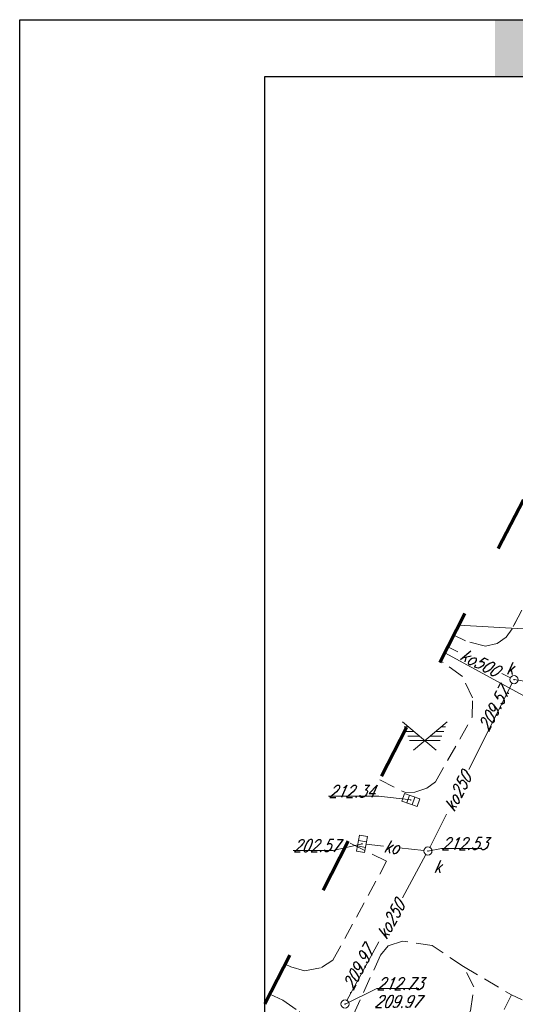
# Model space of a CAD drawing. Header units: millimetres. Extents: x -368 to -158, y 9368 to 9578.
# Tile 22 of 48: x -368 to -337, y 9517 to 9578. Entities that reach past the tile are written whole.
import ezdxf
from ezdxf.enums import TextEntityAlignment as Align

# ---------------------------------------------------------------- set-up
doc = ezdxf.new("R2010")
doc.units = ezdxf.units.MM
for name, pattern in [('Rakowicka 531_1 wstępna wersja$0$DGN Style 5', [7.845798, 3.362485, -4.483313]), ('Rakowicka 531_1 wstępna wersja$0$KTCR02-500', [1.5, 1, -0.5]), ('Rakowicka 531_1 wstępna wersja$0$PRZER2-1', [1.5, 1, -0.5])]:
    doc.linetypes.add(name, pattern=pattern)
doc.layers.add('-- RAMKA', color=11, linetype='Continuous')
for name, color, linetype, lineweight, true_color in [('Rakowicka 531_1 wstępna wersja$0$GEPPGD', 7, 'Continuous', 13, 0x008000), ('Rakowicka 531_1 wstępna wersja$0$GSSCWO', 7, 'Continuous', 13, 0x0a0909), ('Rakowicka 531_1 wstępna wersja$0$GUPKSH', 7, 'Continuous', 0, 0x803300)]:
    doc.layers.add(name, color=color, linetype=linetype, lineweight=lineweight, true_color=true_color)
for name, color, linetype, lineweight in [('Rakowicka 531_1 wstępna wersja$0$KTCR02', 250, 'Continuous', 0), ('Rakowicka 531_1 wstępna wersja$0$SUPE_01', 250, 'Continuous', 0), ('Rakowicka 531_1 wstępna wersja$0$SUPK_01', 250, 'Continuous', 0), ('Rakowicka 531_1 wstępna wersja$0$SUPW_01', 250, 'Continuous', 0), ('Rakowicka 531_1 wstępna wersja$0$SUUS05', 250, 'Continuous', 0), ('Rakowicka 531_1 wstępna wersja$0$SUUS15_05_K', 250, 'Continuous', 0)]:
    doc.layers.add(name, color=color, linetype=linetype, lineweight=lineweight)
doc.styles.add('Rakowicka 531_1 wstępna wersja$0$Style-ITALIC_1250 I 0.20944', font='ITALIC_1250.shx', dxfattribs={"oblique": 12})

# ---------------------------------------------------------------- blocks, each defined once
blk = doc.blocks.new('Rakowicka 531_1 wstępna wersja$0$GUPKSH1')
at = {"layer": 'Rakowicka 531_1 wstępna wersja$0$GUPKSH', "linetype": 'Continuous', "lineweight": 13}
blk.add_hatch(color=36, dxfattribs=at).paths.add_polyline_path([(0, -0.45), (-0.11647, -0.43467), (-0.225, -0.38971), (-0.3182, -0.3182), (-0.38971, -0.225), (-0.43467, -0.11647), (-0.45, 0), (-0.43467, 0.11647), (-0.38971, 0.225), (-0.3182, 0.3182), (-0.225, 0.38971), (-0.11647, 0.43467), (0, 0.45), (0.11647, 0.43467), (0.225, 0.38971), (0.3182, 0.3182), (0.38971, 0.225), (0.43467, 0.11647), (0.45, 0), (0.43467, -0.11647), (0.38971, -0.225), (0.3182, -0.3182), (0.225, -0.38971), (0.11647, -0.43467)])
blk = doc.blocks.new('Rakowicka 531_1 wstępna wersja$0$GSSCWO1')
at = {"color": 0, "flags": 128}
for points in [[(6.875, -5.72688), (-13.75, 11.46063)], [(-12.73634, 8.56006), (-10.26932, 8.56006)], [(-6.875, -5.72687), (13.75, 11.46062)], [(12.73634, 8.56006), (10.26932, 8.56006)], [(-11.58896, 5.70685), (-6.84547, 5.70685)], [(-10.48749, 2.85364), (-3.42162, 2.85364)], [(-0.00275, 0), (-9.37691, 0)], [(0.00275, 0), (9.37691, 0)], [(10.48749, 2.85364), (3.42162, 2.85364)], [(11.58896, 5.70685), (6.84547, 5.70685)]]:
    blk.add_lwpolyline(points, dxfattribs=at)
blk = doc.blocks.new('Rakowicka 531_1 wstępna wersja$0$SUUS15_05_K')
at = {"layer": 'Rakowicka 531_1 wstępna wersja$0$SUUS15_05_K', "color": 36, "linetype": 'Continuous', "lineweight": 13}
blk.add_circle((0, 0), 0.25, dxfattribs=at)
blk = doc.blocks.new('Rakowicka 531_1 wstępna wersja$0$SUUS05')
at = {"layer": 'Rakowicka 531_1 wstępna wersja$0$SUUS05', "color": 250, "linetype": 'Continuous', "lineweight": 13}
for p, q in [((-0.175, -0.25), (-0.175, 0.25)), ((0.175, 0.25), (0.175, -0.25))]:
    blk.add_line(p, q, dxfattribs=at)
at = {"layer": 'Rakowicka 531_1 wstępna wersja$0$SUUS05', "color": 250, "linetype": 'Continuous', "lineweight": 13, "flags": 128}
blk.add_lwpolyline([(-0.5, -0.25), (0.5, -0.25), (0.5, 0.25), (-0.5, 0.25), (-0.5, -0.25)], close=True, dxfattribs=at)
blk = doc.blocks.new('Rakowicka 531_1 wstępna wersja')
at = {"layer": 'Rakowicka 531_1 wstępna wersja$0$GEPPGD', "color": 250, "linetype": 'Rakowicka 531_1 wstępna wersja$0$DGN Style 5', "lineweight": 70, "flags": 128}
blk.add_lwpolyline([(7425284.958, 5549147.04), (7425252.6, 5549083.92), (7425409.418, 5549006.623), (7425423.137, 5549033.307), (7425330.222, 5549078.944), (7425348.524, 5549115.33), (7425284.958, 5549147.04)], close=True, dxfattribs=at)
at = {"layer": 'Rakowicka 531_1 wstępna wersja$0$GSSCWO', "color": 18, "linetype": 'Rakowicka 531_1 wstępna wersja$0$PRZER2-1', "lineweight": 13, "true_color": 0x0a0909}
for points in [[(7425275.192, 5549127.989), (7425276.76, 5549126.95), (7425277.22, 5549126.41), (7425277.44, 5549125.51), (7425269.95, 5549111.19), (7425269.59, 5549110.69), (7425269.03, 5549110.29), (7425268.32, 5549110.13), (7425267.1, 5549110.45), (7425266.387, 5549110.815)], [(7425261.835, 5549101.934), (7425263.41, 5549101.15), (7425263.98, 5549101.18), (7425264.73, 5549101.42), (7425265.26, 5549101.82), (7425267.5, 5549105.77), (7425267.53, 5549106.97), (7425266.91, 5549108.27), (7425265.73, 5549109.12), (7425265.562, 5549109.205)], [(7425256.047, 5549090.644), (7425256.38, 5549090.48), (7425257.23, 5549090.23), (7425258.27, 5549090.43), (7425258.97, 5549090.89), (7425262.26, 5549096.94), (7425259.883, 5549098.126)], [(7425262.761, 5549078.912), (7425267.4, 5549087.77), (7425267.61, 5549089.24), (7425266.97, 5549090.49), (7425265.05, 5549091.78), (7425263.23, 5549092.05), (7425262.35, 5549091.75), (7425261.88, 5549091.18), (7425259.4, 5549085.74), (7425257.269, 5549081.619)], [(7425255.102, 5549088.801), (7425255.89, 5549088.42), (7425256.91, 5549087.74), (7425257.37, 5549086.71), (7425255.25, 5549082.614)], [(7425269.615, 5549075.534), (7425274.88, 5549085.72), (7425274.36, 5549085.99), (7425274.64, 5549086.53), (7425269.92, 5549088.75), (7425264.355, 5549078.126)]]:
    blk.add_lwpolyline(points, dxfattribs=at)
at = {"layer": 'Rakowicka 531_1 wstępna wersja$0$KTCR02', "color": 250, "linetype": 'Rakowicka 531_1 wstępna wersja$0$KTCR02-500', "lineweight": 13, "flags": 128}
for points in [[(7425287.926, 5549145.56), (7425278.92, 5549128.35), (7425277.44, 5549125.51), (7425269.95, 5549111.19)], [(7425266.97, 5549090.49), (7425269.92, 5549088.75)]]:
    blk.add_lwpolyline(points, dxfattribs=at)
at = {"layer": 'Rakowicka 531_1 wstępna wersja$0$SUPE_01', "color": 1, "linetype": 'Continuous', "lineweight": 13, "flags": 128}
blk.add_lwpolyline([(7425265.824, 5549109.716), (7425273.68, 5549105.457)], dxfattribs=at)
at = {"layer": 'Rakowicka 531_1 wstępna wersja$0$SUPK_01', "color": 36, "linetype": 'Continuous', "lineweight": 13, "flags": 128}
for points in [[(7425266.62, 5549109.793), (7425266.017, 5549110.093)], [(7425269.846, 5549108.191), (7425269.328, 5549108.449)], [(7425267.301, 5549102.569), (7425269.958, 5549107.857)], [(7425264.902, 5549097.793), (7425265.924, 5549099.828)], [(7425262.059, 5549097.867), (7425260.999, 5549097.983)], [(7425264.541, 5549097.597), (7425263.036, 5549097.761)], [(7425263.237, 5549094.702), (7425264.671, 5549097.35)], [(7425259.829, 5549088.41), (7425261.776, 5549092.005)]]:
    blk.add_lwpolyline(points, dxfattribs=at)
at = {"layer": 'Rakowicka 531_1 wstępna wersja$0$SUPW_01', "color": 5, "linetype": 'Continuous', "lineweight": 13, "flags": 128}
blk.add_lwpolyline([(7425275.471, 5549109.794), (7425274.49, 5549110.2), (7425270.63, 5549111.2), (7425266.692, 5549111.409)], dxfattribs=at)
at = {"layer": 'Rakowicka 531_1 wstępna wersja$0$SUUS15_05_K', "color": 36, "linetype": 'Continuous', "lineweight": 13, "flags": 128}
for points in [[(7425270.07, 5549108.08), (7425271.925, 5549107.787), (7425274.601, 5549107.787)], [(7425263.74, 5549100.7), (7425261.78, 5549100.927), (7425258.7, 5549100.928)], [(7425260.75, 5549098.01), (7425258.99, 5549097.602), (7425256.526, 5549097.602)], [(7425264.79, 5549097.57), (7425265.614, 5549097.726), (7425268.035, 5549097.726)], [(7425259.71, 5549088.19), (7425261.649, 5549089.136), (7425264.232, 5549089.136)]]:
    blk.add_lwpolyline(points, dxfattribs=at)
at = {"layer": 'Rakowicka 531_1 wstępna wersja$0$GSSCWO', "color": 18, "linetype": 'Continuous', "lineweight": 13, "true_color": 0x0a0909, "xscale": 0.1, "yscale": 0.1, "zscale": 0.1}
blk.add_blockref('Rakowicka 531_1 wstępna wersja$0$GSSCWO1', (7425264.602, 5549104.338), dxfattribs=at)
at = {"layer": 'Rakowicka 531_1 wstępna wersja$0$SUUS05', "color": 250, "linetype": 'Continuous', "lineweight": 13}
for p, rotation in [((7425263.74, 5549100.7), 340.1146145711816), ((7425260.75, 5549098.01), 260.2561520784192)]:
    blk.add_blockref('Rakowicka 531_1 wstępna wersja$0$SUUS05', p, dxfattribs=dict(at, rotation=rotation))
at = {"layer": 'Rakowicka 531_1 wstępna wersja$0$SUUS15_05_K', "color": 36, "linetype": 'Continuous', "lineweight": 13}
for p in [(7425270.07, 5549108.08), (7425264.79, 5549097.57), (7425259.71, 5549088.19)]:
    blk.add_blockref('Rakowicka 531_1 wstępna wersja$0$SUUS15_05_K', p, dxfattribs=at)
at = {"layer": 'Rakowicka 531_1 wstępna wersja$0$SUUS15_05_K', "color": 36, "linetype": 'Continuous', "lineweight": 13, "xscale": 0.1, "yscale": 0.1, "zscale": 0.1}
for p in [(7425270.07, 5549108.08), (7425269.72, 5549107.24), (7425263.74, 5549100.7), (7425260.75, 5549098.01), (7425264.79, 5549097.57), (7425260.05, 5549088.88), (7425259.71, 5549088.19)]:
    blk.add_blockref('Rakowicka 531_1 wstępna wersja$0$GUPKSH1', p, dxfattribs=at)
at = {"layer": 'Rakowicka 531_1 wstępna wersja$0$SUPK_01', "color": 36, "linetype": 'Continuous', "lineweight": 13, "style": 'Rakowicka 531_1 wstępna wersja$0$Style-ITALIC_1250 I 0.20944', "oblique": 12, "width": 0.8}
for s, rotation, p in [('ko500', 333.58849, (7425267.974, 5549109.121)), ('ko250', 63.32602, (7425266.613, 5549101.198)), ('ko', 353.78436, (7425262.547, 5549097.814)), ('ko250', 61.56101, (7425262.506, 5549093.353))]:
    blk.add_text(s, height=0.75, rotation=rotation, dxfattribs=at).set_placement(p, align=Align.MIDDLE_CENTER)
at = {"layer": 'Rakowicka 531_1 wstępna wersja$0$SUUS15_05_K', "color": 36, "linetype": 'Continuous', "lineweight": 13, "char_height": 0.75, "attachment_point": 7, "line_spacing_factor": 0.6, "style": 'Rakowicka 531_1 wstępna wersja$0$Style-ITALIC_1250 I 0.20944'}
for s, insert, rotation in [('\\H1x;\\W0.8;k', (7425269.575, 5549108.389), 359.99979), ('\\H1x;\\W0.8;209.57', (7425268.491, 5549104.835), 62.17569), ('\\H1x;\\W0.8;212.34', (7425258.7, 5549100.85), 359.99979), ('\\H1x;\\W0.8;202.57', (7425256.526, 5549097.525), 359.99979), ('\\H1x;\\W0.8;212.53', (7425265.614, 5549097.648), 359.99979), ('\\H1x;\\W0.8;k', (7425265.136, 5549096.239), 359.99979), ('\\H1x;\\W0.8;209.97', (7425260.186, 5549088.975), 62.17569), ('\\H1x;\\W0.8;212.73', (7425261.649, 5549089.059), 359.99979), ('\\H1x;\\W0.8;209.97', (7425261.504, 5549087.971), 359.99979)]:
    blk.add_mtext(s, dxfattribs=dict(at, insert=insert, rotation=rotation))
blk = doc.blocks.new('*U585')
at = {"layer": '-- RAMKA', "color": 50}
blk.add_lwpolyline([(0, 4200), (4200, 4200), (4200, 0), (0, 0)], close=True, dxfattribs=at)
at = {"layer": '-- RAMKA', "color": 11}
blk.add_lwpolyline([(300, 69.4), (4130, 69.4), (4130, 4130), (300, 4130)], close=True, dxfattribs=at)

msp = doc.modelspace()

# ---------------------------------------------------------------- hatches: boundary and pattern name
at = {"lineweight": 0}
msp.add_hatch(color=251, dxfattribs=at).paths.add_polyline_path([(-338.727, 9577.729), (-338.727, 9574.229), (-309.848, 9574.229), (-309.848, 9577.729)])

# ---------------------------------------------------------------- block references
at = {"layer": '-- RAMKA', "xscale": 0.05, "yscale": 0.05, "zscale": 0.05}
msp.add_blockref('*U585', (-367.869, 9367.729), dxfattribs=at)
at = {"layer": '-- RAMKA'}
msp.add_blockref('Rakowicka 531_1 wstępna wersja', (-7425607.631, -5539570.812), dxfattribs=at)

doc.saveas('drawing.dxf')
